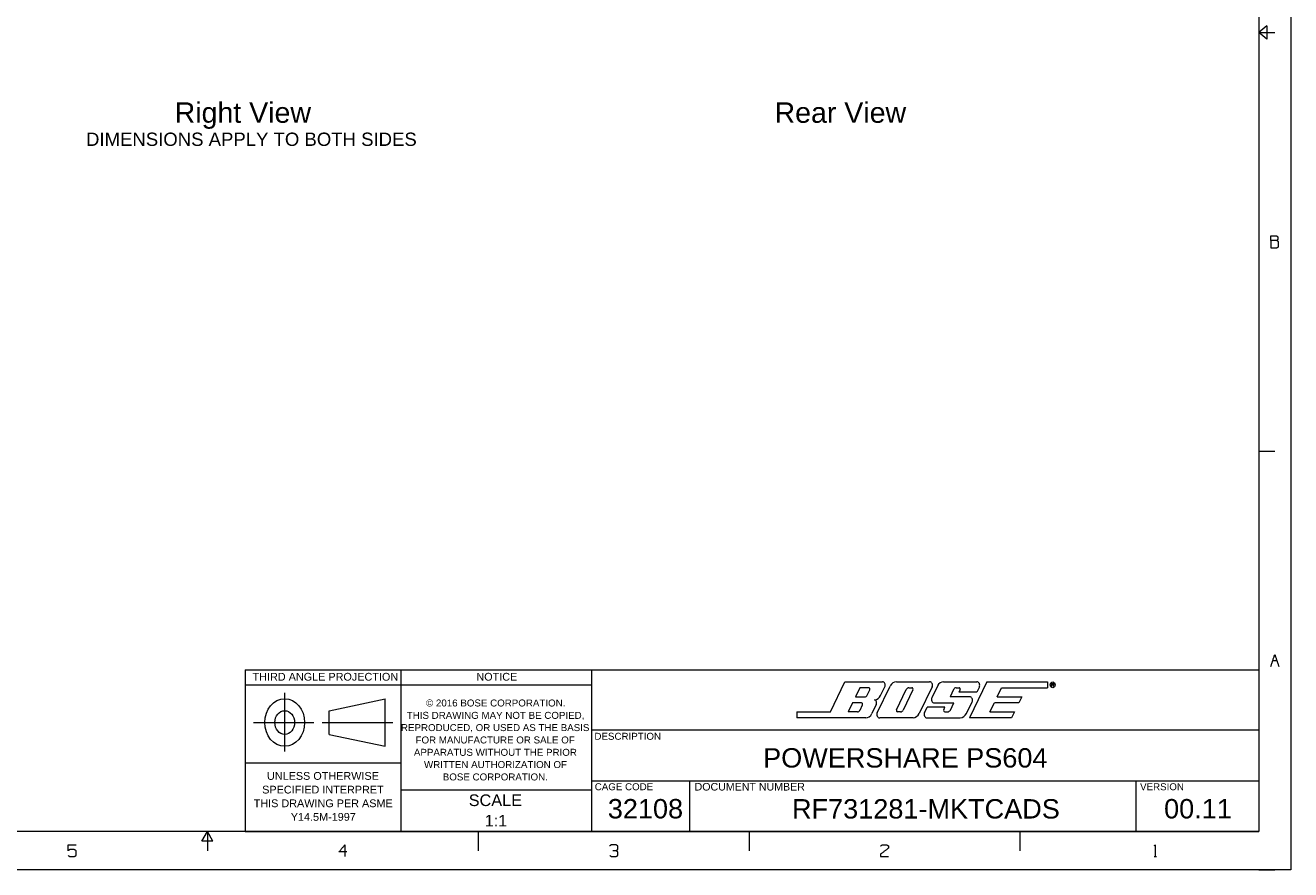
# Model space of a CAD drawing. Header units: millimetres. Extents: x 0 to 2122, y 0 to 1639.
# Tile 23 of 85: x 882 to 2122, y 0 to 827. Entities that reach past the tile are written whole.
import ezdxf

# ---------------------------------------------------------------- set-up
doc = ezdxf.new("R2010")
doc.units = ezdxf.units.MM
doc.layers.add('1', color=7, linetype='Continuous', true_color=0xffffff)
doc.styles.add('Arial', font='arial.ttf')

msp = doc.modelspace()

# ---------------------------------------------------------------- linework, layer by layer
at = {"layer": '1', "color": 7, "linetype": 'Continuous', "lineweight": 13}
for p, q in [((2121.7, 1639.5), (2121.7, 0)), ((2090.5, 1602.2), (2090.5, 37.3)), ((2098.3, 826.2), (2090.5, 819.7)), ((2090.5, 819.7), (2106.1, 819.7)), ((2098.3, 813.3), (2090.5, 819.7)), ((2090.5, 819.7), (2106.1, 819.7)), ((2098.3, 826.2), (2098.3, 813.3)), ((2090.5, 409.9), (2106.1, 409.9)), ((2090.5, 245.6), (2090.5, 186.9)), ((2104.2, 204.9), (2108.1, 204.9)), ((1097.9, 195.7), (1097.9, 37.3)), ((1097.9, 195.7), (1250.3, 195.7)), ((1250.3, 195.7), (1437, 195.7)), ((1250.3, 195.7), (1250.3, 37.3)), ((1437, 195.7), (1437, 37.3)), ((1437, 195.7), (1491, 195.7)), ((1491, 195.7), (1525.4, 195.7)), ((1525.4, 195.7), (1586.8, 195.7)), ((1586.8, 195.7), (1758.8, 195.7)), ((1758.8, 195.7), (1970.1, 195.7)), ((1970.1, 195.7), (2090.5, 195.7)), ((2090.5, 186.9), (2090.5, 172.2)), ((1097.9, 181), (1250.3, 181)), ((1250.3, 181), (1437, 181)), ((1670.9, 154.6), (1685.1, 184)), ((1685.1, 184), (1721.8, 184)), ((1699.7, 178.1), (1695.4, 169.3)), ((1708.4, 178.1), (1699.7, 178.1)), ((1707, 171), (1709.4, 176.1)), ((1716.8, 153.6), (1729.5, 179.8)), ((1720.1, 170.5), (1724.2, 179.1)), ((1735.6, 184), (1768.1, 184)), ((1735.7, 156.6), (1745.2, 176.4)), ((1751.7, 176.1), (1742.1, 156.3)), ((1747.7, 178.1), (1750.7, 178.1)), ((1770.5, 179.1), (1757.8, 152.9)), ((1775.8, 179.8), (1770.2, 168.4)), ((1781.8, 184), (1814.4, 184)), ((1791.5, 176.4), (1788.1, 169.3)), ((1794, 178.1), (1796.9, 178.1)), ((1797.9, 176.1), (1796.8, 173.7)), ((1814.2, 173.7), (1796.8, 173.7)), ((1824, 184), (1807, 148.7)), ((1816.8, 179.1), (1814.2, 173.7)), ((1824, 184), (1883.6, 184)), ((1834.3, 169.3), (1838.6, 178.1)), ((1838.6, 178.1), (1883.6, 178.1)), ((1883.6, 184), (1883.6, 178.1)), ((1887.7, 179.5), (1887.7, 182.4)), ((1887.7, 182.4), (1889.1, 182.4)), ((1889.1, 181), (1887.7, 181)), ((1889.1, 182.4), (1889.6, 182.2)), ((1889.6, 181.3), (1889.1, 181)), ((1889.6, 179.5), (1889.1, 181)), ((1889.6, 182.2), (1889.6, 181.3)), ((1136.5, 115.6), (1136.5, 173.1)), ((1180.1, 155.7), (1235, 167.3)), ((1235, 120.8), (1235, 167.3)), ((1692.5, 163.4), (1688.3, 154.6)), ((1701.3, 163.4), (1692.5, 163.4)), ((1695.4, 169.3), (1704.6, 169.3)), ((1699.9, 156.2), (1702.3, 161.3)), ((1715.8, 161.6), (1711.6, 152.9)), ((1772.6, 163.4), (1791.8, 163.4)), ((1807.3, 169.3), (1788.1, 169.3)), ((1788.4, 156.3), (1791.8, 163.4)), ((1804.1, 152.9), (1809.6, 164.4)), ((1809.1, 168.4), (1809.3, 168.1)), ((1827.2, 154.6), (1831.5, 163.4)), ((1855.5, 163.4), (1831.5, 163.4)), ((1834.3, 169.3), (1858.3, 169.3)), ((1858.3, 169.3), (1855.5, 163.4)), ((2090.5, 172.2), (2090.5, 148.8)), ((1180.1, 132.4), (1180.1, 155.7)), ((1638, 154.6), (1670.9, 154.6)), ((1638, 154.6), (1638, 148.7)), ((1697.4, 154.6), (1688.3, 154.6)), ((1739.7, 154.6), (1736.7, 154.6)), ((1763.1, 153.6), (1765.7, 159)), ((1783.1, 159), (1765.7, 159)), ((1781.9, 156.6), (1783.1, 159)), ((1782.9, 154.6), (1785.9, 154.6)), ((1827.2, 154.6), (1851.2, 154.6)), ((1851.2, 154.6), (1848.3, 148.7)), ((1851.1, 154.6), (1851.1, 154.5)), ((2090.5, 148.8), (2090.5, 137)), ((1105.9, 144.1), (1165, 144.1)), ((1173.3, 144.1), (1242.4, 144.1)), ((1437, 137), (1491, 137)), ((1491, 137), (1758.8, 137)), ((1705.5, 148.7), (1638, 148.7)), ((1751.8, 148.7), (1719.2, 148.7)), ((1758.8, 137), (1970.1, 137)), ((1765.5, 148.7), (1798, 148.7)), ((1848.3, 148.7), (1807, 148.7)), ((1970.1, 137), (2090.5, 137)), ((2090.5, 137), (2090.5, 122.3)), ((1180.1, 132.4), (1235, 120.8)), ((2090.5, 122.3), (2090.5, 87.1)), ((1097.9, 104.7), (1250.3, 104.7)), ((1437, 87.1), (1491, 87.1)), ((1491, 87.1), (1525.4, 87.1)), ((1525.4, 87.1), (1586.8, 87.1)), ((1532.8, 87.1), (1532.8, 72.5)), ((1586.8, 87.1), (1758.8, 87.1)), ((1758.8, 87.1), (1970.1, 87.1)), ((1970.1, 87.1), (2090.5, 87.1)), ((1970.1, 87.1), (1970.1, 72.5)), ((2090.5, 87.1), (2090.5, 72.5)), ((1250.3, 78.3), (1437, 78.3)), ((1532.8, 72.5), (1532.8, 37.3)), ((1970.1, 72.5), (1970.1, 37.3)), ((2090.5, 72.5), (2090.5, 37.3)), ((2090.5, 37.3), (31.2, 37.3)), ((1055.4, 27.9), (1060.8, 37.3)), ((1060.8, 37.3), (1060.8, 18.6)), ((1066.2, 27.9), (1060.8, 37.3)), ((1060.8, 37.3), (1060.8, 18.6)), ((1097.9, 37.3), (1437, 37.3)), ((1326.1, 37.3), (1326.1, 18.6)), ((1437, 37.3), (1491, 37.3)), ((1491, 37.3), (1525.4, 37.3)), ((1525.4, 37.3), (1586.8, 37.3)), ((1586.8, 37.3), (1758.8, 37.3)), ((1591.3, 37.3), (1591.3, 18.6)), ((1758.8, 37.3), (1970.1, 37.3)), ((1856.5, 37.3), (1856.5, 18.6)), ((1970.1, 37.3), (2090.5, 37.3)), ((2121.7, 37.3), (2121.7, 18.6)), ((1066.2, 27.9), (1055.4, 27.9)), ((1987.9, 12.8), (1990.4, 12.8)), ((2121.7, 0), (0, 0)), ((2090.5, 0), (2106.1, 0))]:
    msp.add_line(p, q, dxfattribs=at)
for centre, major_axis, start_param, end_param in [((1708.4, 176.8), (0, 1.39), 4.18879, 6.283185), ((1721.8, 180.7), (0, 3.31), 4.18879, 6.283185), ((1735.6, 175.7), (0, 8.35), 0, 1.047197), ((1747.7, 174.8), (0, 3.4), 0, 1.047198), ((1750.7, 176.8), (0, 1.39), 4.18879, 6.283185), ((1768.1, 180.7), (0, 3.29), 4.18879, 6.283185), ((1781.8, 175.7), (0, 8.35), 0, 1.047197), ((1794, 174.8), (0, 3.4), 0, 1.047198), ((1796.9, 176.8), (0, 1.39), 4.18879, 6.283185), ((1814.4, 180.7), (0, 3.29), 4.18879, 6.283185), ((1701.3, 162), (0, 1.39), 4.18879, 6.283185), ((1704.6, 172.6), (0, 3.34), 3.141593, 4.18879), ((1714.1, 174.7), (0, 8.31), 3.157076, 4.18879), ((1713.4, 163.2), (0, 3.29), 4.18879, 5.992165), ((1772.6, 166.7), (0, 3.29), 1.047198, 3.141593), ((1807.3, 166), (0, 3.29), 4.18879, 6.283185), ((1697.4, 157.9), (0, 3.34), 3.141593, 4.18879), ((1705.5, 157), (0, 8.31), 3.141593, 4.18879), ((1719.2, 152), (0, 3.29), 1.047198, 3.141593), ((1736.7, 156), (0, 1.39), 1.047198, 3.141593), ((1739.7, 158), (0, 3.4), 3.141593, 4.18879), ((1751.8, 157.1), (0, 8.35), 3.141593, 4.18879), ((1765.5, 152), (0, 3.29), 1.047198, 3.141593), ((1782.9, 156), (0, 1.39), 1.047198, 3.141593), ((1785.9, 158), (0, 3.4), 3.141593, 4.18879), ((1798, 157.1), (0, 8.35), 3.141593, 4.18879)]:
    msp.add_ellipse(centre, major_axis=major_axis, ratio=0.83737, start_param=start_param, end_param=end_param, dxfattribs=at)
for centre, major_axis in [((1888.6, 181), (0, 2.79)), ((1136.5, 144.1), (0, 23.3)), ((1136.5, 144.1), (0, 11.6))]:
    msp.add_ellipse(centre, major_axis=major_axis, ratio=0.83737, dxfattribs=at)
for points in [[(2102.3, 615.9), (2102.3, 620.6)], [(2102.3, 620.6), (2108.1, 620.6)], [(2108.1, 620.6), (2109, 619.5)], [(2108.1, 615.9), (2102.3, 615.9)], [(2102.3, 615.9), (2102.3, 608.9)], [(2102.3, 608.9), (2108, 608.9)], [(2108, 608.9), (2109.9, 610)], [(2109, 617.1), (2108.1, 615.9)], [(2109.9, 614.8), (2108.1, 615.9)], [(2109, 619.5), (2109, 617.1)], [(2109.9, 610), (2109.9, 614.8)], [(2102.3, 199.1), (2106.1, 210.7)], [(2106.1, 210.7), (2110, 199.1)], [(924.3, 18.6), (924.3, 24.4)], [(924.3, 24.4), (932.2, 24.4)], [(926.2, 19.7), (924.3, 18.6)], [(924.3, 13.9), (926.2, 12.8)], [(930.2, 19.7), (926.2, 19.7)], [(926.2, 12.8), (930.2, 12.8)], [(932.2, 18.5), (930.2, 19.7)], [(930.2, 12.8), (932.2, 13.9)], [(932.2, 13.9), (932.2, 18.5)], [(1189.6, 17.4), (1195.4, 24.4)], [(1197.4, 17.4), (1189.6, 17.4)], [(1195.4, 24.4), (1195.4, 12.8)], [(1456.7, 24.4), (1454.7, 23.3)], [(1454.8, 13.9), (1456.7, 12.8)], [(1460.7, 24.4), (1456.7, 24.4)], [(1456.7, 12.8), (1460.7, 12.8)], [(1460.7, 18.6), (1457.7, 18.6)], [(1462.6, 23.3), (1460.7, 24.4)], [(1460.7, 18.6), (1462.6, 19.7)], [(1462.6, 17.4), (1460.7, 18.6)], [(1460.7, 12.8), (1462.6, 13.9)], [(1462.6, 19.7), (1462.6, 23.3)], [(1462.6, 13.9), (1462.6, 17.4)], [(1727.8, 21), (1719.9, 15.1)], [(1719.9, 15.1), (1720, 12.8)], [(1720, 23.3), (1721.9, 24.4)], [(1720, 12.8), (1727.8, 12.8)], [(1721.9, 24.4), (1725.9, 24.4)], [(1725.9, 24.4), (1727.8, 23.3)], [(1727.8, 23.3), (1727.8, 21)], [(1988.3, 23.4), (1989.1, 24.4)], [(1989.1, 24.4), (1989.1, 12.8)]]:
    msp.add_open_spline(points, degree=1, dxfattribs=at)

# ---------------------------------------------------------------- texts
at = {"layer": '1', "color": 7, "lineweight": 18, "style": 'Arial'}
for s, height, p in [('Right View', 20, (1028.7, 731.3)), ('Rear View', 20, (1616.2, 731.3)), ('DIMENSIONS APPLY TO BOTH SIDES', 13, (941.9, 708.7)), ('THIRD ANGLE PROJECTION', 7.594, (1105, 185.1)), ('NOTICE', 7.59, (1324.2, 185.1)), ('© 2016 BOSE CORPORATION.', 6.834, (1274.9, 159.8)), ('THIS DRAWING MAY NOT BE COPIED,', 6.834, (1256, 147.7)), ('REPRODUCED, OR USED AS THE BASIS', 6.834, (1250.3, 135.7)), ('FOR MANUFACTURE OR SALE OF', 6.834, (1264.6, 123.6)), ('DESCRIPTION', 6.834, (1439.8, 127.2)), ('APPARATUS WITHOUT THE PRIOR', 6.834, (1263, 111.5)), ('POWERSHARE PS604', 18.984, (1605, 100)), ('WRITTEN AUTHORIZATION OF', 6.834, (1272.9, 99.5)), ('UNLESS OTHERWISE', 7.594, (1119.1, 88)), ('BOSE CORPORATION.', 6.834, (1291.3, 87.4)), ('SPECIFIED INTERPRET', 7.594, (1114.4, 74.6)), ('CAGE CODE', 6.83, (1440.1, 77.8)), ('DOCUMENT NUMBER', 7.442, (1537.9, 77.5)), ('VERSION', 6.83, (1974.2, 77.8)), ('THIS DRAWING PER ASME', 7.594, (1106.1, 61.2)), ('SCALE', 11.39, (1316.7, 62.3)), ('32108', 18.98, (1452.9, 50.2)), ('RF731281-MKTCADS', 18.984, (1633.3, 50.1)), ('00.11', 18.98, (1997.7, 50.2)), ('Y14.5M-1997', 7.594, (1142.4, 47.9)), ('1:1', 11.39, (1332.3, 42.3))]:
    msp.add_text(s, height=height, dxfattribs=at).set_placement(p)

doc.saveas('drawing.dxf')
